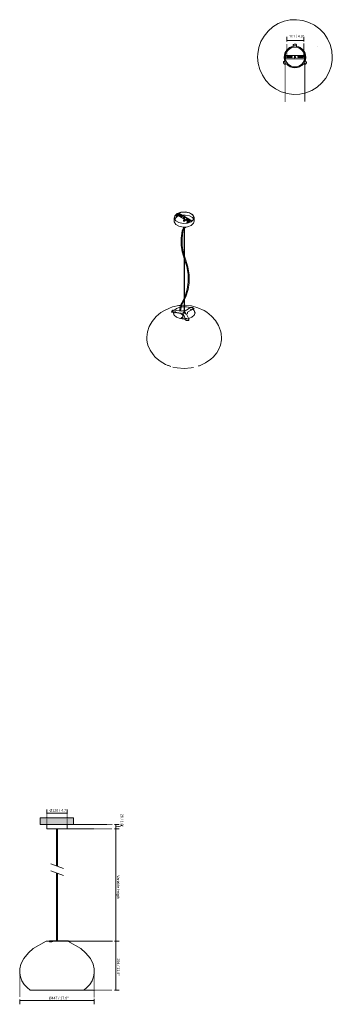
# Model space of a CAD drawing. Header units: millimetres. Extents: x 6371 to 8245, y 924 to 6819.
import ezdxf

# ---------------------------------------------------------------- set-up
doc = ezdxf.new("R2010")
doc.units = ezdxf.units.MM
doc.linetypes.add('Dash', pattern=[6, 3, -3])
doc.linetypes.add('Punto', pattern=[4.7625, 0, -4.7625])
for name, color, linetype, lineweight in [('Cotas', 7, 'Continuous', 9), ('Cotas-7', 7, 'Continuous', 9), ('Elementos de detalle', 7, 'Continuous', 9), ('Lighthing Fixture Detail Wide Black', 7, 'Continuous', 20), ('Luminarias', 7, 'Continuous', 20), ('Techos', 7, 'Continuous', 9)]:
    doc.layers.add(name, color=color, linetype=linetype, lineweight=lineweight)
doc.layers.add('Lighthing Fixture Dim Grey Dash', color=7, linetype='Dash', lineweight=9, true_color=0xd2d2d2)
doc.layers.add('Ligthing Fixture ADD', color=7, linetype='Punto', lineweight=9, true_color=0xffffff)
doc.styles.add('Arial Narrow', font='ARIALN.TTF', dxfattribs={"height": 15.4})
doc.dimstyles.new('FARO_-_2_2mm_Arial_Narrow_mm_Inch_Left', dxfattribs={"dimscale": 304.8, "dimtxt": 15.760837, "dimasz": 0, "dimexe": 0.068898, "dimexo": 0.0625, "dimgap": 0.011483, "dimtad": 1, "dimdec": 0, "dimzin": 0, "dimdsep": 46, "dimtxsty": 'Arial Narrow', "dimblk1": 'NONE', "dimblk2": 'NONE', "dimsah": 1, "dimcen": 0.09, "dimadec": 0, "dimazin": 0, "dimtfac": 1, "dimtdec": 4, "dimtix": 1, "dimtmove": 0, "dimatfit": 3, "dimfxl": 0.022966, "dimfxlon": 1, "dimtvp": 1, "dimtolj": 1, "dimtzin": 0, "dimarcsym": 2})
doc.dimstyles.new('FARO_-_2_2mm_Arial_Narrow_mm_Inch_Left_1', dxfattribs={"dimscale": 304.8, "dimtxt": 15.760837, "dimasz": 0, "dimexe": 0.068898, "dimexo": 0.0625, "dimgap": 0.011483, "dimtad": 1, "dimdec": 0, "dimzin": 0, "dimdsep": 46, "dimtxsty": 'Arial Narrow', "dimblk1": 'NONE', "dimblk2": 'NONE', "dimsah": 1, "dimcen": 0.09, "dimadec": 0, "dimazin": 0, "dimtfac": 1, "dimtdec": 4, "dimtix": 1, "dimtmove": 2, "dimatfit": 3, "dimfxl": 0.022966, "dimfxlon": 1, "dimtvp": 1, "dimtolj": 1, "dimtzin": 0, "dimarcsym": 2})
doc.dimstyles.new('FARO_-_2_2mm_Arial_Narrow_mm_Inch_Right', dxfattribs={"dimscale": 304.8, "dimtxt": 15.760837, "dimasz": 0, "dimexe": 0.068898, "dimexo": 0.0625, "dimgap": 0.011483, "dimtad": 1, "dimdec": 0, "dimzin": 0, "dimdsep": 46, "dimtxsty": 'Arial Narrow', "dimblk1": 'NONE', "dimblk2": 'NONE', "dimsah": 1, "dimcen": 0.09, "dimadec": 0, "dimazin": 0, "dimtfac": 1, "dimtdec": 4, "dimtix": 1, "dimtmove": 0, "dimatfit": 3, "dimfxl": 0.022966, "dimfxlon": 1, "dimtvp": 1, "dimtolj": 1, "dimtzin": 0, "dimarcsym": 2})
doc.dimstyles.new('FARO_-_2_2mm_Arial_Narrow_mm_Inch_Right_1', dxfattribs={"dimscale": 304.8, "dimtxt": 15.760837, "dimasz": 0, "dimexe": 0.068898, "dimexo": 0.0625, "dimgap": 0.011483, "dimtad": 1, "dimdec": 0, "dimzin": 0, "dimdsep": 46, "dimtxsty": 'Arial Narrow', "dimblk1": 'NONE', "dimblk2": 'NONE', "dimsah": 1, "dimcen": 0.09, "dimadec": 0, "dimazin": 0, "dimtfac": 1, "dimtdec": 4, "dimtix": 1, "dimtmove": 1, "dimatfit": 3, "dimfxl": 0.022966, "dimfxlon": 1, "dimtvp": 1, "dimtolj": 1, "dimtzin": 0, "dimarcsym": 2})

# ---------------------------------------------------------------- blocks, each defined once
blk = doc.blocks.new('20404 - MAR H290 pendant lamp-553694-Alzado_PDF')
at = {"layer": 'Luminarias'}
for p, q in [((6535.1, 2000), (6535.1, 1974)), ((6595.1, 1974), (6535.1, 1974)), ((6655.1, 1974), (6595.1, 1974)), ((6655.1, 1974), (6655.1, 2000)), ((6594.1, 1924.8), (6594.1, 1752.4)), ((6596.1, 1751.6), (6596.1, 1924.8)), ((6594.1, 1401), (6594.1, 1304)), ((6596.1, 1304), (6596.1, 1401)), ((6530.4, 1302.5), (6551, 1302.5)), ((6550, 1300.6), (6550.4, 1299.3)), ((6550.2, 1301.6), (6552.4, 1304)), ((6552.4, 1304), (6569.7, 1304)), ((6552.7, 1299.4), (6553.1, 1298)), ((6553.6, 1299.4), (6552.7, 1299.4)), ((6554, 1298), (6553.1, 1298)), ((6559.8, 1299.4), (6553.6, 1299.4)), ((6560.2, 1298), (6554, 1298)), ((6560.7, 1299.4), (6559.8, 1299.4)), ((6561.1, 1298), (6560.2, 1298)), ((6561.1, 1298), (6560.7, 1299.4)), ((6569.7, 1304), (6567.5, 1301.6)), ((6567.5, 1301.6), (6567.9, 1300.3)), ((6567.9, 1300.3), (6569.9, 1302.5)), ((6569.7, 1304), (6595.1, 1304)), ((6571.8, 1302.5), (6569.9, 1302.5)), ((6571.8, 1302.5), (6595.1, 1302.5)), ((6595.1, 1304), (6595.1, 1302.5)), ((6595.1, 1304), (6612.5, 1304)), ((6595.1, 1302.5), (6659.2, 1302.5)), ((6663.3, 1304), (6612.5, 1304)), ((6612.5, 1302.5), (6612.5, 1304)), ((6659.1, 1302.5), (6662.9, 1302.5)), ((6662.9, 1302.5), (6667, 1300.3)), ((6667.7, 1301.6), (6663.3, 1304)), ((6667, 1300.3), (6667.7, 1301.6)), ((6667, 1300.3), (6671.3, 1298)), ((6672, 1299.4), (6667.7, 1301.6)), ((6672, 1299.4), (6671.3, 1298)), ((6595.1, 1008.3), (6433.8, 1008.3)), ((6756.5, 1008.3), (6595.1, 1008.3))]:
    blk.add_line(p, q, dxfattribs=at)
at = {"layer": 'Luminarias', "flags": 128}
for points in [[(6592.1, 1753.1), (6592.1, 1773), (6592.1, 1802.3), (6592.1, 1825.9), (6592.1, 1842.5), (6592.1, 1854.9), (6592.1, 1864.8), (6592.1, 1873), (6592.1, 1880), (6592.1, 1886.1), (6592.1, 1891.6), (6592.1, 1896.6), (6592.1, 1901.2), (6592.1, 1905.4), (6592.1, 1909.4), (6592.1, 1913.2), (6592.1, 1916.7), (6592.1, 1920.1), (6592.1, 1923.3), (6592.1, 1926.3), (6592.1, 1929.3), (6592.1, 1932.1), (6592.1, 1934.8), (6592.1, 1937.4), (6592.1, 1940), (6592.1, 1942.5), (6592.1, 1944.9), (6592.1, 1947.3), (6592.1, 1949.6), (6592.1, 1951.9), (6592.1, 1954.1), (6592.1, 1956.4), (6592.1, 1958.6), (6592.1, 1960.8), (6592.1, 1963), (6592.1, 1965.2), (6592.1, 1967.5), (6592.1, 1969.9), (6592.1, 1972.7), (6592.1, 1974)], [(6598.1, 1750.9), (6598.1, 1770.9), (6598.1, 1800.1), (6598.1, 1824.5), (6598.1, 1841.4), (6598.1, 1854.1), (6598.1, 1864.2), (6598.1, 1872.4), (6598.1, 1879.5), (6598.1, 1885.6), (6598.1, 1891.2), (6598.1, 1896.2), (6598.1, 1900.8), (6598.1, 1905.1), (6598.1, 1909.1), (6598.1, 1912.9), (6598.1, 1916.5), (6598.1, 1919.8), (6598.1, 1923), (6598.1, 1926.1), (6598.1, 1929), (6598.1, 1931.9), (6598.1, 1934.6), (6598.1, 1937.2), (6598.1, 1939.8), (6598.1, 1942.3), (6598.1, 1944.7), (6598.1, 1947.1), (6598.1, 1949.4), (6598.1, 1951.7), (6598.1, 1954), (6598.1, 1956.2), (6598.1, 1958.4), (6598.1, 1960.6), (6598.1, 1962.8), (6598.1, 1965), (6598.1, 1967.3), (6598.1, 1969.8), (6598.1, 1972.5), (6598.1, 1974)], [(6592.1, 1304), (6592.1, 1319.9), (6592.1, 1346.9), (6592.1, 1370.1), (6592.1, 1422.1), (6592.1, 1467.3), (6592.1, 1508.4), (6592.1, 1550.2), (6592.1, 1594.3), (6592.1, 1645.6), (6592.1, 1698.5), (6592.1, 1710)], [(6598.1, 1304), (6598.1, 1317.4), (6598.1, 1334.1), (6598.1, 1348.4), (6598.1, 1371.9), (6598.1, 1429.6), (6598.1, 1473.2), (6598.1, 1514.3), (6598.1, 1556.3), (6598.1, 1601.1), (6598.1, 1654.1), (6598.1, 1707.8)], [(6530.4, 1302.5), (6453.2, 1258.4), (6423.9, 1232.4), (6395.4, 1197.3), (6379.2, 1164.6), (6372.1, 1135.5), (6371.8, 1109.7), (6376, 1087.8), (6385.1, 1064.8), (6398.9, 1042.8), (6416, 1023.9), (6433.8, 1008.3)], [(6659.9, 1302.5), (6737, 1258.4), (6766.4, 1232.4), (6794.9, 1197.3), (6811.1, 1164.6), (6818.2, 1135.5), (6818.5, 1109.7), (6814.3, 1087.8), (6805.2, 1064.8), (6791.4, 1042.8), (6774.3, 1023.9), (6756.5, 1008.3)]]:
    blk.add_lwpolyline(points, dxfattribs=at)
at = {"layer": 'Luminarias'}
for centre, start_param, end_param in [((6555.8, 1302.2), 2.756314, 4.045602), ((6556.2, 1300.9), 3.014172, 4.045602), ((6562.9, 1302.2), 4.220966, 5.510254), ((6563.3, 1300.9), 4.220966, 5.510254)]:
    blk.add_ellipse(centre, major_axis=(5.8, 1.54), ratio=0.406574, start_param=start_param, end_param=end_param, dxfattribs=at)
blk = doc.blocks.new('20404 - MAR H290 pendant lamp-553694-00 Isometrico PDF')
at = {"layer": 'Luminarias', "color": 254, "lineweight": 9, "true_color": 0xd4d4d4}
for p, q in [((2365.7, 5660.1), (2351.4, 5651.9)), ((2366.6, 5660), (2444.5, 5615.1)), ((2338.5, 5633.2), (2338.5, 5611.9)), ((2351, 5651), (2351, 5643.6)), ((2351, 5643.6), (2352.1, 5643)), ((2352.1, 5643), (2352.1, 5649.5)), ((2352.1, 5643), (2358.8, 5646.9)), ((2430.3, 5606.8), (2352.4, 5651.8)), ((2353.2, 5650.1), (2429.5, 5606.1)), ((2356.7, 5639.5), (2365.2, 5643.5)), ((2382.5, 5640.2), (2362.7, 5651.6)), ((2364.9, 5650.4), (2366.3, 5651.2)), ((2366.3, 5653.1), (2366.3, 5651.2)), ((2366.9, 5654.1), (2386.7, 5642.7)), ((2386.7, 5641.4), (2366.9, 5652.9)), ((2372.7, 5646), (2377, 5647.1)), ((2394.8, 5614), (2394.3, 5613.7)), ((2397.5, 5633.2), (2397.5, 5630.5)), ((2397.5, 5624.6), (2397.5, 5612.5)), ((2399.5, 5630.5), (2399.5, 5633.2)), ((2399.5, 5612.5), (2399.5, 5623.4)), ((2430, 5612.8), (2410.2, 5624.2)), ((2414.4, 5626.7), (2434.2, 5615.2)), ((2434.2, 5614), (2414.4, 5625.4)), ((2416, 5601.8), (2415.5, 5601.4)), ((2416, 5605.2), (2416.7, 5605.6)), ((2416.7, 5602.1), (2416, 5601.8)), ((2416.6, 5600.8), (2416, 5601)), ((2416.7, 5616.1), (2416.7, 5620)), ((2420.5, 5618.3), (2421.2, 5618.5)), ((2421.2, 5618.5), (2421.8, 5618.7)), ((2421.8, 5618.7), (2422.3, 5619.1)), ((2422.3, 5619.1), (2422.6, 5619.5)), ((2422.7, 5616.1), (2422.7, 5620)), ((2422.7, 5605.5), (2423.3, 5605.2)), ((2458.5, 5611.9), (2458.5, 5633.2)), ((2397.5, 5577.3), (2397.5, 5064.9)), ((2399.5, 5576.2), (2399.5, 5577.3)), ((2399.5, 5389.9), (2399.5, 5573.9)), ((2399.5, 5153.2), (2399.5, 5386.6)), ((2399.5, 5064.9), (2399.5, 5149.4)), ((2323, 5070), (2323.3, 5070.6)), ((2323.3, 5070.6), (2325.2, 5074.6)), ((2325.2, 5074.6), (2325.4, 5075.2)), ((2335.2, 5080.6), (2330.1, 5069.5)), ((2330.9, 5079.4), (2335.2, 5080.6)), ((2384.3, 5073), (2335.2, 5080.6)), ((2340.1, 5079.9), (2352.6, 5090.1)), ((2352.9, 5089.2), (2341.1, 5079.7)), ((2342.5, 5072), (2342.5, 5070.1)), ((2346.5, 5070.1), (2346.5, 5072)), ((2352.6, 5090.1), (2373.3, 5098.1)), ((2373.2, 5097.1), (2352.9, 5089.2)), ((2397.5, 5100.1), (2379.4, 5098.4)), ((2379.7, 5099.4), (2397.5, 5101)), ((2397.5, 5109.3), (2382, 5108.4)), ((2399.5, 5076.4), (2403.6, 5076)), ((2403.6, 5076), (2439.6, 5096.8)), ((2453.7, 5088.6), (2417.8, 5067.9)), ((2418.1, 5066.8), (2450.7, 5085.7)), ((2435.9, 5086.4), (2435.9, 5084.4)), ((2439.6, 5096.8), (2442.7, 5096.6)), ((2453.7, 5088.6), (2439.6, 5096.8)), ((2439.9, 5084.4), (2439.9, 5086.4)), ((2449.5, 5094.4), (2450.3, 5093.9)), ((2450.3, 5093.9), (2455.3, 5091)), ((2450.7, 5085.7), (2453.4, 5087.2)), ((2453.4, 5087.2), (2456.4, 5087.1)), ((2456.8, 5088.5), (2453.7, 5088.6)), ((2455.3, 5091), (2456.1, 5090.6)), ((2456.4, 5087.1), (2456.8, 5088.5)), ((2457.1, 5087.5), (2457.6, 5088.9)), ((2323.1, 5068.8), (2323.8, 5067.6)), ((2330.1, 5069.5), (2325.8, 5068.2)), ((2325.8, 5068.2), (2326.5, 5067)), ((2326.5, 5067), (2330.4, 5068.2)), ((2330.1, 5069.5), (2379.1, 5061.9)), ((2379.1, 5060.7), (2330.4, 5068.2)), ((2342.5, 5066.3), (2342.5, 5065.4)), ((2346.5, 5065.4), (2346.5, 5065.7)), ((2346.5, 5065.7), (2346.5, 5065.1)), ((2379.1, 5061.9), (2379.1, 5060.7)), ((2390.5, 5063.6), (2390.5, 5056.6)), ((2390.5, 5053.1), (2390.5, 5031.8)), ((2390.5, 5032), (2392.8, 5028.5)), ((2393.3, 5052.5), (2393.3, 5053.7)), ((2393.3, 5053.7), (2406.4, 5025.4)), ((2405.4, 5026.5), (2393.3, 5052.5)), ((2406.3, 5024.4), (2405.4, 5026.4)), ((2406.3, 5024.4), (2407.4, 5020.3)), ((2406.4, 5025.4), (2425.8, 5028.4)), ((2407.6, 5021), (2406.4, 5025.4)), ((2406.5, 5056.6), (2406.5, 5063.6)), ((2407.4, 5020.3), (2407.6, 5021)), ((2410.9, 5032.5), (2410.9, 5030.1)), ((2425.8, 5028.4), (2412.6, 5056.7)), ((2413.9, 5017.6), (2413.7, 5016.9)), ((2414.7, 5017), (2413.7, 5016.9)), ((2414.9, 5017.7), (2413.9, 5017.6)), ((2421.6, 5018.1), (2414.7, 5017)), ((2414.9, 5030.1), (2414.9, 5032.5)), ((2421.8, 5018.8), (2414.9, 5017.7)), ((2418.5, 5063.6), (2418.5, 5064.9)), ((2422.6, 5018.2), (2421.6, 5018.1)), ((2422.8, 5018.9), (2421.8, 5018.8)), ((2422.6, 5018.2), (2422.8, 5018.9)), ((2444.3, 5037.2), (2425.2, 5029.6)), ((2425.8, 5028.4), (2426.9, 5024)), ((2426.6, 5021.9), (2426.8, 5022.6)), ((2312.3, 4744.7), (2317.8, 4742.8)), ((2483.3, 4744.2), (2483.3, 4744.2))]:
    blk.add_line(p, q, dxfattribs=at)
for points in [[(2356, 5657.6, 0), (2378.6, 5665.9, 0), (2405.2, 5667.6, 0), (2430.4, 5662.5, 0), (2449.3, 5651.6, 0), (2458.1, 5637, 0), (2455.1, 5621.7, 0), (2440.9, 5608.7, 0)], [(2356.7, 5657.2, 0), (2379, 5665.3, 0), (2405.1, 5667, 0), (2429.9, 5662, 0), (2448.4, 5651.3, 0), (2457.1, 5637, 0), (2454.1, 5621.9, 0), (2440.2, 5609.1, 0)], [(2365.7, 5660.1, 0), (2366, 5660.2, 0), (2366.3, 5660.2, 0), (2366.6, 5660, 0)], [(2338.5, 5611.9, 0), (2338.8, 5608, 0), (2347.7, 5593.5, 0), (2366.5, 5582.6, 0), (2391.7, 5577.5, 0), (2418.3, 5579.2, 0), (2440.9, 5587.4, 0)], [(2440.9, 5608.7, 0), (2418.3, 5600.5, 0), (2391.7, 5598.7, 0), (2366.5, 5603.8, 0), (2347.7, 5614.7, 0), (2338.8, 5629.3, 0), (2341.8, 5644.6, 0), (2356, 5657.6, 0)], [(2440.2, 5609.1, 0), (2417.9, 5601, 0), (2391.9, 5599.3, 0), (2367.1, 5604.3, 0), (2348.5, 5615, 0), (2339.8, 5629.3, 0), (2342.8, 5644.4, 0), (2356.7, 5657.2, 0)], [(2341.5, 5624.3, 0), (2342.8, 5626.6, 0), (2356.7, 5639.5, 0)], [(2352.4, 5651.8, 0), (2352, 5652, 0), (2351.7, 5652, 0), (2351.4, 5651.9, 0), (2351.2, 5651.7, 0), (2351.1, 5651.4, 0), (2351, 5651, 0)], [(2352.1, 5649.5, 0), (2352.1, 5649.8, 0), (2352.2, 5650.1, 0), (2352.4, 5650.2, 0), (2352.6, 5650.3, 0), (2352.9, 5650.3, 0), (2353.2, 5650.1, 0)], [(2362.7, 5651.6, 0), (2362.2, 5652, 0), (2361.9, 5652.4, 0), (2361.8, 5652.9, 0), (2361.9, 5653.3, 0), (2362.2, 5653.7, 0), (2362.7, 5654.1, 0), (2363.3, 5654.4, 0), (2364, 5654.5, 0), (2364.8, 5654.6, 0), (2365.6, 5654.5, 0), (2366.3, 5654.4, 0), (2366.9, 5654.1, 0)], [(2366.9, 5652.9, 0), (2366.3, 5653.1, 0), (2365.6, 5653.3, 0), (2364.8, 5653.4, 0), (2364, 5653.3, 0), (2363.3, 5653.1, 0), (2362.7, 5652.9, 0), (2362.2, 5652.5, 0), (2362, 5652.3, 0)], [(2386.7, 5642.7, 0), (2387.2, 5642.3, 0), (2387.5, 5641.9, 0), (2387.6, 5641.4, 0), (2387.5, 5641, 0), (2387.2, 5640.6, 0), (2386.7, 5640.2, 0), (2386.1, 5639.9, 0), (2385.4, 5639.8, 0), (2384.6, 5639.7, 0), (2383.8, 5639.8, 0), (2383.1, 5639.9, 0), (2382.5, 5640.2, 0)], [(2386.2, 5648.7, 0), (2405.1, 5649.2, 0), (2429.9, 5644.2, 0), (2448.4, 5633.5, 0), (2455.4, 5624.2, 0)], [(2387.4, 5640.8, 0), (2387.2, 5641.1, 0), (2386.7, 5641.4, 0)], [(2402.1, 5613.3, 0), (2401, 5612.8, 0), (2399.8, 5612.5, 0), (2398.5, 5612.4, 0), (2397.1, 5612.5, 0), (2395.9, 5612.8, 0), (2394.8, 5613.3, 0), (2394, 5613.9, 0), (2393.5, 5614.6, 0), (2393.3, 5615.4, 0), (2393.5, 5616.2, 0), (2394, 5616.9, 0), (2394.8, 5617.5, 0)], [(2394.9, 5631.4, 0), (2394.1, 5632, 0), (2393.6, 5632.7, 0), (2393.5, 5633.4, 0), (2393.6, 5634.2, 0), (2394.1, 5634.9, 0), (2394.9, 5635.5, 0), (2396, 5635.9, 0), (2397.2, 5636.2, 0), (2398.5, 5636.3, 0), (2399.8, 5636.2, 0), (2401, 5635.9, 0), (2402, 5635.5, 0)], [(2402, 5634.2, 0), (2401, 5634.7, 0), (2399.8, 5635, 0), (2398.5, 5635.1, 0), (2397.2, 5635, 0), (2396, 5634.7, 0), (2394.9, 5634.2, 0), (2394.1, 5633.7, 0), (2393.6, 5633, 0), (2393.6, 5632.8, 0)], [(2394.8, 5617.5, 0), (2395.9, 5617.9, 0), (2397.1, 5618.2, 0), (2397.5, 5618.3, 0)], [(2397.5, 5614.8, 0), (2397.1, 5614.8, 0), (2395.9, 5614.5, 0), (2394.8, 5614, 0)], [(2402, 5635.5, 0), (2402.8, 5634.9, 0), (2403.3, 5634.2, 0), (2403.5, 5633.4, 0), (2403.3, 5632.7, 0), (2402.8, 5632, 0), (2402, 5631.4, 0), (2401, 5630.9, 0), (2399.8, 5630.6, 0), (2398.5, 5630.5, 0), (2397.2, 5630.6, 0), (2396, 5630.9, 0), (2394.9, 5631.4, 0)], [(2397.8, 5633.6, 0), (2397.6, 5633.4, 0), (2397.5, 5633.3, 0), (2397.5, 5633.2, 0), (2397.5, 5633, 0), (2397.6, 5632.9, 0), (2397.8, 5632.7, 0), (2398, 5632.7, 0), (2398.2, 5632.6, 0), (2398.5, 5632.6, 0), (2398.7, 5632.6, 0), (2399, 5632.7, 0), (2399.2, 5632.7, 0)], [(2399.2, 5632.7, 0), (2399.3, 5632.9, 0), (2399.4, 5633, 0), (2399.5, 5633.2, 0), (2399.4, 5633.3, 0), (2399.3, 5633.4, 0), (2399.2, 5633.6, 0), (2399, 5633.7, 0), (2398.7, 5633.7, 0), (2398.5, 5633.7, 0), (2398.2, 5633.7, 0), (2398, 5633.7, 0), (2397.8, 5633.6, 0)], [(2399.5, 5618.3, 0), (2399.8, 5618.2, 0), (2401, 5617.9, 0), (2402.1, 5617.5, 0), (2402.9, 5616.9, 0), (2403.4, 5616.2, 0), (2403.6, 5615.4, 0), (2403.4, 5614.6, 0), (2402.9, 5613.9, 0), (2402.1, 5613.3, 0)], [(2402.6, 5613.7, 0), (2402.1, 5614, 0), (2401, 5614.5, 0), (2399.8, 5614.8, 0), (2399.5, 5614.8, 0)], [(2403.3, 5632.8, 0), (2403.3, 5633, 0), (2402.8, 5633.7, 0), (2402, 5634.2, 0)], [(2410.2, 5624.2, 0), (2409.7, 5624.6, 0), (2409.4, 5625, 0), (2409.3, 5625.4, 0), (2409.4, 5625.9, 0), (2409.7, 5626.3, 0), (2410.2, 5626.7, 0), (2410.8, 5626.9, 0), (2411.5, 5627.1, 0), (2412.3, 5627.2, 0), (2413.1, 5627.1, 0), (2413.8, 5626.9, 0), (2414.4, 5626.7, 0)], [(2414.4, 5625.4, 0), (2413.8, 5625.7, 0), (2413.1, 5625.9, 0), (2412.3, 5625.9, 0), (2411.5, 5625.9, 0), (2410.8, 5625.7, 0), (2410.2, 5625.4, 0), (2409.7, 5625.1, 0), (2409.5, 5624.8, 0)], [(2416, 5601, 0), (2415.2, 5601.7, 0), (2414.7, 5602.4, 0), (2414.5, 5603.1, 0), (2414.7, 5603.9, 0), (2415.2, 5604.6, 0), (2416, 5605.2, 0)], [(2416.5, 5600.8, 0), (2416.7, 5611.3, 0), (2416.7, 5613.5, 0)], [(2417.6, 5621.2, 0), (2417.1, 5620.8, 0), (2416.8, 5620.4, 0)], [(2422.6, 5619.5, 0), (2422.7, 5620, 0), (2422.6, 5620.4, 0), (2422.3, 5620.8, 0), (2421.8, 5621.2, 0), (2421.2, 5621.5, 0), (2420.5, 5621.6, 0), (2419.7, 5621.7, 0), (2418.9, 5621.6, 0), (2418.2, 5621.5, 0), (2417.6, 5621.2, 0)], [(2422.5, 5602.1, 0), (2422.7, 5608.4, 0), (2422.7, 5610, 0)], [(2423.3, 5605.2, 0), (2424.1, 5604.6, 0), (2424.6, 5603.9, 0), (2424.8, 5603.1, 0), (2424.7, 5602.7, 0)], [(2429.5, 5606.1, 0), (2429.8, 5605.9, 0), (2430.1, 5605.6, 0), (2430.3, 5605.3, 0), (2430.4, 5604.9, 0), (2430.5, 5604.6, 0)], [(2434.2, 5615.2, 0), (2434.7, 5614.9, 0), (2435, 5614.5, 0), (2435.1, 5614, 0), (2435, 5613.6, 0), (2434.7, 5613.1, 0), (2434.2, 5612.8, 0), (2433.6, 5612.5, 0), (2432.9, 5612.3, 0), (2432.1, 5612.3, 0), (2431.3, 5612.3, 0), (2430.6, 5612.5, 0), (2430, 5612.8, 0)], [(2431.6, 5605, 0), (2431.5, 5605.4, 0), (2431.3, 5605.8, 0), (2431, 5606.2, 0), (2430.6, 5606.6, 0), (2430.3, 5606.8, 0)], [(2434.9, 5613.4, 0), (2434.7, 5613.6, 0), (2434.2, 5614, 0)], [(2440.9, 5587.4, 0), (2455.1, 5600.5, 0), (2458.5, 5611.9, 0)], [(2444.5, 5615.1, 0), (2444.9, 5614.8, 0), (2445.2, 5614.5, 0), (2445.5, 5614, 0), (2445.7, 5613.6, 0), (2445.8, 5613.1, 0), (2445.9, 5612.9, 0)], [(2372.8, 5073.3, 0), (2372.6, 5074.2, 0), (2372.1, 5081.3, 0), (2373.7, 5100.6, 0), (2376.3, 5110.4, 0), (2383.6, 5124.5, 0), (2403.3, 5164.1, 0), (2416.6, 5206.3, 0), (2422, 5246.6, 0), (2421.5, 5293.6, 0), (2413.9, 5340.7, 0), (2400.8, 5382.3, 0), (2386, 5429.9, 0), (2380.1, 5467.9, 0), (2379.5, 5510.4, 0), (2385.5, 5554.7, 0), (2389.5, 5565.4, 0), (2394.1, 5573, 0), (2399.2, 5577.3, 0)], [(2378.8, 5073.6, 0), (2378.6, 5074.6, 0), (2378.1, 5080.8, 0), (2379.4, 5098.4, 0), (2381.9, 5108.1, 0), (2389, 5121.7, 0), (2408.2, 5160.2, 0), (2422, 5203, 0), (2427.8, 5243.7, 0), (2427.8, 5290.8, 0), (2420.6, 5338.5, 0), (2408.1, 5379.6, 0), (2392.7, 5427.6, 0), (2386.3, 5466.4, 0), (2385.4, 5507.9, 0), (2390.9, 5551.9, 0), (2394.7, 5562.4, 0), (2399, 5569.4, 0), (2408.5, 5577.6, 0), (2408.9, 5577.9, 0)], [(2276, 5075.6, 0), (2259.1, 5064.8, 0), (2230.4, 5040.8, 0), (2206.6, 5012.4, 0), (2189.2, 4981.7, 0), (2178.5, 4950, 0), (2174.7, 4918.7, 0), (2175.1, 4902.1, 0), (2177.2, 4887.5, 0), (2181.3, 4870.6, 0), (2193.6, 4841, 0), (2197.9, 4833.3, 0), (2217.6, 4806.4, 0), (2220.8, 4802.8, 0), (2226.9, 4796.5, 0), (2253.6, 4774.5, 0), (2287.2, 4755, 0), (2295.4, 4751.3, 0), (2301, 4749, 0), (2304.8, 4747.5, 0), (2309.7, 4745.6, 0), (2313.7, 4744.2, 0)], [(2375.5, 5108, 0), (2366.1, 5107.5, 0), (2328.5, 5098.9, 0), (2310.3, 5092.3, 0), (2280.7, 5078.2, 0), (2276, 5075.6, 0)], [(2323, 5070, 0), (2322.9, 5069.2, 0), (2323.2, 5068.6, 0), (2323.8, 5068.3, 0), (2324.7, 5068.1, 0), (2325.8, 5068.2, 0)], [(2330.9, 5079.4, 0), (2329.6, 5078.7, 0), (2328.3, 5077.9, 0), (2327.1, 5077, 0), (2326.1, 5076.1, 0), (2325.4, 5075.2, 0)], [(2384.3, 5073, 0), (2388.5, 5074.9, 0), (2393.3, 5076, 0), (2397.5, 5076.4, 0)], [(2526.7, 4763.9, 0), (2558.7, 4786.1, 0), (2571.3, 4797.7, 0), (2593.8, 4825, 0), (2602.3, 4839, 0), (2615.6, 4870.4, 0), (2621.7, 4901.4, 0), (2622.2, 4909.1, 0), (2620.1, 4941.5, 0), (2616.7, 4956.8, 0), (2604.8, 4987.9, 0), (2586.8, 5017.4, 0), (2562.6, 5044.6, 0), (2534.1, 5067.4, 0), (2517.8, 5077.3, 0), (2481, 5094.6, 0), (2442.9, 5105.5, 0), (2404.6, 5109.7, 0), (2399.5, 5109.4, 0)], [(2399.5, 5101, 0), (2423.3, 5098.2, 0), (2435.4, 5094.4, 0)], [(2434.3, 5093.8, 0), (2423.1, 5097.2, 0), (2399.5, 5100.1, 0)], [(2439.6, 5079.2, 0), (2439.3, 5079, 0), (2439.1, 5078.9, 0)], [(2442.7, 5096.6, 0), (2444, 5096.4, 0), (2445.4, 5096, 0), (2446.8, 5095.5, 0), (2448.2, 5095, 0), (2449.5, 5094.4, 0)], [(2450.8, 5085.7, 0), (2458.3, 5078, 0), (2463.3, 5063.6, 0), (2458.3, 5049.3, 0), (2444.3, 5037.2, 0)], [(2460.1, 5052.2, 0), (2462.8, 5062.9, 0), (2457.9, 5077.1, 0), (2450, 5085.2, 0)], [(2456.8, 5088.5, 0), (2457.4, 5088.7, 0), (2457.6, 5089, 0), (2457.5, 5089.4, 0), (2456.9, 5090, 0), (2456.1, 5090.6, 0)], [(2457.1, 5087.6, 0), (2456.9, 5087.3, 0), (2456.4, 5087.1, 0)], [(2326.5, 5067, 0), (2325.3, 5066.9, 0), (2324.4, 5067.1, 0), (2323.9, 5067.5, 0), (2323.8, 5067.6, 0)], [(2405.4, 5026.5, 0), (2398.5, 5026.2, 0), (2373.7, 5029.1, 0), (2352.6, 5037.2, 0), (2338.6, 5049.3, 0), (2333.7, 5063.6, 0), (2334, 5067.6, 0)], [(2334.6, 5067.5, 0), (2334.1, 5062.9, 0), (2336.8, 5052.2, 0)], [(2346.5, 5065.1, 0), (2344, 5064.3, 0), (2342.6, 5065.7, 0)], [(2392.1, 5049.2, 0), (2383, 5055.6, 0), (2380.1, 5058.6, 0), (2378.3, 5060.8, 0)], [(2378.3, 5028.1, 0), (2378.6, 5028.9, 0), (2379, 5029.7, 0), (2379.5, 5030.5, 0), (2380, 5031.2, 0), (2380.6, 5031.9, 0), (2381.1, 5032.6, 0), (2381.7, 5033.2, 0), (2382.3, 5033.7, 0), (2382.9, 5034.3, 0), (2383.5, 5034.8, 0), (2384.1, 5035.2, 0), (2384.7, 5035.6, 0), (2385.3, 5036, 0), (2386, 5036.4, 0), (2386.6, 5036.7, 0), (2387.2, 5037.1, 0), (2387.9, 5037.4, 0), (2388.5, 5037.6, 0), (2389.2, 5037.9, 0), (2389.8, 5038.1, 0), (2390.4, 5038.3, 0)], [(2393.3, 5053.7, 0), (2389.4, 5054.6, 0), (2385.9, 5055.9, 0), (2382.9, 5057.6, 0), (2380.6, 5059.6, 0), (2379.1, 5061.9, 0)], [(2379.1, 5060.7, 0), (2380.6, 5058.4, 0), (2382.9, 5056.4, 0), (2385.9, 5054.7, 0), (2389.4, 5053.4, 0), (2393.3, 5052.5, 0)], [(2379.3, 5027.9, 0), (2379.5, 5028.4, 0), (2379.9, 5029.2, 0), (2380.4, 5029.9, 0), (2380.8, 5030.6, 0), (2381.3, 5031.3, 0), (2381.9, 5031.9, 0), (2382.4, 5032.5, 0), (2383, 5033, 0), (2383.5, 5033.5, 0), (2384.1, 5034, 0), (2384.7, 5034.4, 0), (2385.3, 5034.8, 0), (2385.9, 5035.2, 0), (2386.5, 5035.5, 0), (2387.1, 5035.9, 0), (2387.7, 5036.2, 0), (2388.3, 5036.4, 0), (2388.9, 5036.7, 0), (2389.5, 5036.9, 0), (2390.1, 5037.2, 0), (2390.5, 5037.3, 0)], [(2394.2, 5067.3, 0), (2393.3, 5066.6, 0), (2392.7, 5065.8, 0), (2392.5, 5064.9, 0), (2392.7, 5064, 0), (2393.3, 5063.1, 0), (2394.2, 5062.4, 0), (2395.5, 5061.9, 0), (2396.9, 5061.5, 0), (2398.5, 5061.4, 0), (2400, 5061.5, 0), (2401.5, 5061.9, 0), (2402.7, 5062.4, 0)], [(2392.6, 5064.3, 0), (2392.7, 5064.5, 0), (2393.3, 5065.4, 0), (2394.2, 5066.1, 0)], [(2392.8, 5028.5, 0), (2400.5, 5027.3, 0), (2404.2, 5028.8, 0)], [(2397.5, 5068.3, 0), (2396.9, 5068.2, 0), (2395.5, 5067.9, 0), (2394.2, 5067.3, 0)], [(2394.2, 5066.1, 0), (2395.5, 5066.6, 0), (2396.9, 5067, 0), (2397.5, 5067.1, 0)], [(2399.2, 5064.5, 0), (2399, 5064.4, 0), (2398.7, 5064.3, 0), (2398.5, 5064.3, 0), (2398.2, 5064.3, 0), (2398, 5064.4, 0), (2397.8, 5064.5, 0), (2397.6, 5064.6, 0), (2397.5, 5064.7, 0), (2397.5, 5064.9, 0)], [(2399.5, 5064.9, 0), (2399.4, 5064.7, 0), (2399.3, 5064.6, 0), (2399.2, 5064.5, 0)], [(2402.7, 5062.4, 0), (2403.7, 5063.1, 0), (2404.3, 5064, 0), (2404.5, 5064.9, 0), (2404.3, 5065.8, 0), (2403.7, 5066.6, 0), (2402.7, 5067.3, 0), (2401.5, 5067.9, 0), (2400, 5068.2, 0), (2399.5, 5068.3, 0)], [(2399.5, 5067.1, 0), (2400, 5067, 0), (2401.5, 5066.6, 0), (2402.7, 5066.1, 0), (2403.7, 5065.4, 0), (2404.3, 5064.5, 0), (2404.4, 5064.3, 0)], [(2413.7, 5016.9, 0), (2412.2, 5016.9, 0), (2410.7, 5017.3, 0), (2409.3, 5018.1, 0), (2408.2, 5019.1, 0), (2407.4, 5020.3, 0)], [(2407.6, 5021, 0), (2408.4, 5019.8, 0), (2409.5, 5018.8, 0), (2410.8, 5018, 0), (2412.3, 5017.6, 0), (2413.9, 5017.6, 0)], [(2417.8, 5067.9, 0), (2418.4, 5065.5, 0), (2418.2, 5063.1, 0), (2417.1, 5060.7, 0), (2415.2, 5058.6, 0), (2412.6, 5056.7, 0)], [(2413.1, 5055.8, 0), (2415.2, 5057.4, 0), (2417.1, 5059.5, 0), (2418.2, 5061.8, 0), (2418.4, 5064.3, 0)], [(2426.6, 5021.9, 0), (2426.1, 5020.7, 0), (2425.2, 5019.6, 0), (2424, 5018.8, 0), (2422.6, 5018.2, 0)], [(2422.8, 5018.9, 0), (2424.2, 5019.5, 0), (2425.4, 5020.3, 0), (2426.2, 5021.3, 0), (2426.8, 5022.6, 0), (2426.9, 5024, 0)], [(2330.3, 4739, 0), (2356.7, 4733.5, 0), (2398.5, 4730.3, 0), (2440.2, 4733.5, 0), (2453.6, 4735.9, 0)], [(2526.7, 4763.9, 0), (2491, 4747.1, 0), (2486.8, 4745.5, 0), (2483.3, 4744.2, 0)]]:
    blk.add_polyline3d(points, dxfattribs=at)
blk = doc.blocks.new('20404 - MAR H290 pendant lamp-553694-Planta_PDF Fixing Holes')
at = {"layer": 'Luminarias'}
for p, q in [((-44.9, -942.1), (-42.7, -946)), ((-42.7, -946), (-25.4, -936)), ((-41.5, -935.3), (-42.4, -935.8)), ((-35.3, -931.7), (-41.5, -935.3)), ((-34.4, -931.1), (-35.3, -931.7)), ((-25.4, -936), (-27.6, -932.1)), ((-25.4, -936), (-20.9, -943.8)), ((-10.1, -943), (10.1, -943)), ((-10.1, -943), (-10.1, -944.9)), ((10.1, -944.9), (10.1, -943)), ((-38.2, -953.8), (-42.7, -946)), ((-10.1, -944.9), (-10.1, -1055.1)), ((10.1, -1055.1), (10.1, -944.9)), ((68.1, -990), (59.1, -990)), ((72.6, -990), (68.1, -990)), ((68.1, -990), (68.1, -1010)), ((76.8, -996.4), (76.8, -995.4)), ((76.8, -1003.6), (76.8, -996.4)), ((-42.7, -1054), (-44.9, -1057.9)), ((-42.7, -1054), (-38.2, -1046.2)), ((-25.4, -1064), (-42.7, -1054)), ((-20.9, -1056.2), (-25.4, -1064)), ((-10.1, -1055.1), (-10.1, -1057)), ((10.1, -1057), (-10.1, -1057)), ((10.1, -1057), (10.1, -1055.1)), ((59.1, -1010), (68.1, -1010)), ((68.1, -1010), (72.6, -1010)), ((76.8, -1004.6), (76.8, -1003.6)), ((-42.4, -1064.2), (-41.5, -1064.7)), ((-41.5, -1064.7), (-35.3, -1068.3)), ((-35.3, -1068.3), (-34.4, -1068.9)), ((-27.6, -1067.9), (-25.4, -1064))]:
    blk.add_line(p, q, dxfattribs=at)
at = {"layer": 'Luminarias', "flags": 128}
for points in [[(0, -1223.8), (-37.8, -1220.6), (-74.5, -1211.1), (-109.1, -1195.5), (-140.5, -1174.2), (-167.9, -1148), (-190.5, -1117.5), (-207.6, -1083.7), (-218.7, -1047.4), (-223.6, -1009.8), (-222.1, -971.9), (-214.1, -934.8), (-200.1, -899.6), (-180.2, -867.3), (-155.2, -838.7), (-125.8, -814.9), (-92.7, -796.3), (-57, -783.5), (-19.6, -777), (0, -776.2)], [(0, -776.2), (37.8, -779.4), (74.5, -788.9), (109.1, -804.5), (140.5, -825.8), (167.9, -852), (190.5, -882.5), (207.6, -916.3), (218.7, -952.6), (223.6, -990.2), (222.1, -1028.1), (214.1, -1065.2), (200.1, -1100.4), (180.2, -1132.7), (155.2, -1161.3), (125.8, -1185.1), (92.7, -1203.7), (57, -1216.5), (19.6, -1223), (0, -1223.8)]]:
    blk.add_lwpolyline(points, dxfattribs=at)
at = {"layer": 'Luminarias'}
for radius, start, end in [(60, 90, 270), (59, 90, 270), (64.8, 90, 111.11245), (64.4, 90, 111.0531), (64.8, 8.88884, 90), (64.4, 8.94787, 90), (60, 270, 90), (59, 270, 90), (64.8, 128.88153, 231.11847), (64.4, 128.94031, 231.05969), (64.8, 248.88755, 270), (64.4, 248.9469, 270), (5, 254.01442, 255), (64.8, 270, 351.11116), (64.4, 270, 351.05213), (5, 311.23671, 312.05089)]:
    blk.add_arc((0, -1000), radius, start, end, dxfattribs=at)
for centre, major_axis, start_param, end_param in [((-39.3, -940.1), (5.2, 3), 1.658478, 2.947766), ((-32.2, -936), (5.2, 3), 0.193827, 1.483115), ((71.6, -995.9), (0, 6), 4.800071, 6.089359), ((-39.3, -1059.9), (-5.2, 3), 0.193827, 1.483115), ((71.6, -1004.1), (0, 6), 3.335419, 4.624707), ((-32.2, -1064), (-5.2, 3), 1.658478, 2.947766)]:
    blk.add_ellipse(centre, major_axis=major_axis, ratio=0.882948, start_param=start_param, end_param=end_param, dxfattribs=at)
blk = doc.blocks.new('DIMBLOCK1-Alzado_PDF')
at = {"layer": 'Cotas-7', "color": 251, "true_color": 0x5b5b5b}
for p, q in [((6947, 1302.5), (6940, 1302.5)), ((6947, 1008.3), (6947, 1302.5)), ((6947, 1302.5), (6968, 1302.5)), ((6947, 1008.3), (6940, 1008.3)), ((6947, 1008.3), (6968, 1008.3))]:
    blk.add_line(p, q, dxfattribs=at)
at = {"layer": 'Cotas-7', "color": 0, "insert": (6970.4, 1197.8), "char_height": 15.4, "width": 101.77, "attachment_point": 1, "rotation": 270, "line_spacing_factor": 0.974696, "style": 'Arial Narrow'}
blk.add_mtext('294 / 11.6"', dxfattribs=at)
blk = doc.blocks.new('_None')
blk = doc.blocks.new('DIMBLOCK2-Alzado_PDF')
at = {"layer": 'Cotas-7', "color": 251, "true_color": 0x5b5b5b}
for p, q in [((6947, 1974), (6940, 1974)), ((6947, 1302.5), (6947, 1974)), ((6947, 1974), (6968, 1974)), ((6947, 1302.5), (6940, 1302.5)), ((6947, 1302.5), (6968, 1302.5))]:
    blk.add_line(p, q, dxfattribs=at)
at = {"layer": 'Cotas-7', "color": 0, "insert": (6970.4, 1697), "char_height": 15.4, "width": 141.097, "attachment_point": 1, "rotation": 270, "line_spacing_factor": 0.974696, "style": 'Arial Narrow'}
blk.add_mtext('Variable heigth', dxfattribs=at)
blk = doc.blocks.new('DIMBLOCK3-Alzado_PDF')
at = {"layer": 'Cotas-7', "color": 251, "true_color": 0x5b5b5b}
for p, q in [((6947, 2000), (6940, 2000)), ((6947, 1974), (6940, 1974)), ((6947, 1974), (6947, 2000)), ((6947, 2000), (6968, 2000)), ((6947, 1974), (6968, 1974))]:
    blk.add_line(p, q, dxfattribs=at)
blk.add_ellipse((6947, 1999.1), major_axis=(37.7, 0), ratio=0.321231, start_param=4.712389, end_param=6.283185, dxfattribs=at)
at = {"layer": 'Cotas-7', "color": 0, "insert": (6992.1, 2064.4), "char_height": 15.4, "width": 78.354, "attachment_point": 1, "rotation": 270, "line_spacing_factor": 0.974696, "style": 'Arial Narrow'}
blk.add_mtext('26 / 1.0"', dxfattribs=at)
blk = doc.blocks.new('DIMBLOCK4-Alzado_PDF')
at = {"layer": 'Cotas-7', "color": 251, "true_color": 0x5b5b5b}
for p, q in [((6535, 2068.9), (6535, 2089.9)), ((6535, 2068.9), (6655.1, 2068.9)), ((6535, 2068.9), (6535, 2061.9)), ((6655.1, 2068.9), (6655.1, 2089.9)), ((6655.1, 2068.9), (6655.1, 2061.9))]:
    blk.add_line(p, q, dxfattribs=at)
at = {"layer": 'Cotas-7', "color": 0, "insert": (6550.6, 2092.3), "char_height": 15.4, "width": 106.573, "attachment_point": 1, "line_spacing_factor": 0.974696, "style": 'Arial Narrow'}
blk.add_mtext('Ø120 / 4.7"', dxfattribs=at)
blk = doc.blocks.new('DIMBLOCK5-Alzado_PDF')
at = {"layer": 'Cotas-7', "color": 251, "true_color": 0x5b5b5b}
for p, q in [((6371.4, 945.7), (6371.4, 952.7)), ((6371.4, 945.7), (6818.6, 945.7)), ((6371.4, 945.7), (6371.4, 924.7)), ((6818.6, 945.7), (6818.6, 956.2)), ((6818.6, 945.7), (6818.6, 924.7))]:
    blk.add_line(p, q, dxfattribs=at)
at = {"layer": 'Cotas-7', "color": 0, "insert": (6545.7, 969.1), "char_height": 15.4, "width": 118.281, "attachment_point": 1, "line_spacing_factor": 0.974696, "style": 'Arial Narrow'}
blk.add_mtext('Ø447 / 17.6"', dxfattribs=at)
blk = doc.blocks.new('DIMBLOCK6-Planta_PDF Fixing Holes')
at = {"layer": 'Cotas-7', "color": 251, "true_color": 0x5b5b5b}
for p, q in [((7972.6, 6695.1), (7972.6, 6716.1)), ((7972.6, 6695.1), (8073.8, 6695.1)), ((7972.6, 6695.1), (7972.6, 6688.1)), ((8073.8, 6695.1), (8073.8, 6716.1)), ((8073.8, 6695.1), (8073.8, 6688.1))]:
    blk.add_line(p, q, dxfattribs=at)
at = {"layer": 'Cotas-7', "color": 0, "insert": (7985.6, 6727.7), "char_height": 15.4, "width": 90.062, "attachment_point": 1, "line_spacing_factor": 0.974696, "style": 'Arial Narrow'}
blk.add_mtext('101 / 4.0"', dxfattribs=at)

msp = doc.modelspace()

# ---------------------------------------------------------------- hatches: boundary and pattern name
at = {"layer": 'Elementos de detalle', "true_color": 0xc0c0c0}
h = msp.add_hatch(color=9, dxfattribs=at)
h.paths.add_polyline_path([(8021.1, 6590.1), (8022.5, 6590.3), (8023.6, 6590.8), (8024.6, 6591.6), (8025.4, 6592.6), (8025.9, 6593.8), (8026.1, 6595.1), (8025.9, 6596.4), (8025.4, 6597.6), (8024.6, 6598.7), (8023.6, 6599.5), (8022.4, 6600), (8021.1, 6600.1), (8019.8, 6600), (8018.6, 6599.5), (8017.4, 6598.5), (8016.8, 6597.6), (8016.3, 6596.4), (8016.1, 6595.1), (8016.3, 6593.8), (8016.8, 6592.6), (8017.8, 6591.4), (8018.6, 6590.8), (8019.9, 6590.3)])
h.paths.add_polyline_path([(8068.7, 6592.1), (8069.4, 6592.2), (8070.2, 6592.5), (8070.8, 6593), (8071.3, 6593.8), (8071.6, 6594.4), (8071.7, 6595.1), (8071.6, 6595.9), (8071.3, 6596.6), (8070.8, 6597.3), (8070.2, 6597.7), (8069.4, 6598), (8068.7, 6598.1), (8040.4, 6598.1), (8039.9, 6598), (8039.2, 6597.7), (8038.5, 6597.3), (8038.1, 6596.6), (8037.8, 6595.9), (8037.7, 6595.1), (8037.9, 6594.1), (8038.1, 6593.6), (8038.5, 6593), (8039.2, 6592.5), (8039.9, 6592.2), (8040.7, 6592.1), (8063.5, 6592.1)])
h.paths.add_polyline_path([(8001.5, 6592.1), (8002.3, 6592.2), (8003.2, 6592.7), (8003.6, 6593), (8004.2, 6593.8), (8004.4, 6594.4), (8004.5, 6595.3), (8004.3, 6596.1), (8004.1, 6596.6), (8003.6, 6597.3), (8003, 6597.7), (8002.3, 6598), (8001.5, 6598.1), (7973.5, 6598.1), (7972.7, 6598), (7972, 6597.7), (7971.4, 6597.3), (7970.9, 6596.6), (7970.6, 6595.9), (7970.5, 6595.1), (7970.6, 6594.4), (7970.9, 6593.6), (7971.4, 6593), (7972, 6592.5), (7972.7, 6592.2), (7973.5, 6592.1), (8000.6, 6592.1)])
at = {"layer": 'Techos', "true_color": 0xe8e8e8}
msp.add_hatch(color=254, dxfattribs=at).paths.add_polyline_path([(6595.7, 2000), (6694.7, 2000), (6694.7, 2040.5), (6494.7, 2040.5), (6494.7, 2000), (6593.1, 2000)])

# ---------------------------------------------------------------- linework, layer by layer
at = {"layer": 'Lighthing Fixture Detail Wide Black'}
for p, q in [((8001.5, 6598.1), (7973.5, 6598.1)), ((7973.5, 6592.1), (8001.5, 6592.1)), ((8068.7, 6598.1), (8040.7, 6598.1)), ((8040.7, 6592.1), (8068.7, 6592.1)), ((7795.9, 6525), (7796.7, 6525)), ((6599, 1815.6), (6599.8, 1815.6)), ((6633.8, 1737.9), (6558.7, 1765.3)), ((6633.8, 1694.8), (6558.7, 1722.2)), ((6595, 1341.5), (6595.7, 1341.5))]:
    msp.add_line(p, q, dxfattribs=at)
for centre, radius, start, end in [((7973.5, 6595.1), 3, 90, 270), ((8001.5, 6595.1), 3, 270, 90), ((8021.1, 6595.1), 5, 90, 270), ((8021.1, 6595.1), 5, 270, 90), ((8040.7, 6595.1), 3, 90, 270), ((8068.7, 6595.1), 3, 270, 90)]:
    msp.add_arc(centre, radius, start, end, dxfattribs=at)
at = {"layer": 'Lighthing Fixture Dim Grey Dash'}
for p, q in [((7972.6, 6598), (7972.6, 6676)), ((8073.8, 6597), (8073.8, 6676)), ((7962.1, 6595), (7962.1, 6329)), ((8080.1, 6594), (8080.1, 6329)), ((6535, 2000), (6535, 2067.4)), ((6655.1, 2000), (6655.1, 2067.4)), ((6626.8, 1974), (6926.8, 1974)), ((6694.7, 2000), (6926.8, 2000)), ((6654.5, 1302.5), (6926.8, 1302.5)), ((6371.4, 1120.8), (6371.4, 965.8)), ((6818.6, 965.8), (6818.6, 1120.8)), ((6746.8, 1008.3), (6926.8, 1008.3))]:
    msp.add_line(p, q, dxfattribs=at)
at = {"layer": 'Ligthing Fixture ADD'}
msp.add_line((8154.9, 6658.6), (8158.9, 6658.6), dxfattribs=at)
at = {"layer": 'Techos'}
for p, q in [((6494.7, 2040.5), (6694.7, 2040.5)), ((6494.7, 2040.5), (6494.7, 2000)), ((6694.7, 2040.5), (6694.7, 2000)), ((6694.7, 2000), (6494.7, 2000))]:
    msp.add_line(p, q, dxfattribs=at)

# ---------------------------------------------------------------- block references
at = {"layer": 'Luminarias', "extrusion": (0, 0, -1), "rotation": 89.99999999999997}
msp.add_blockref('20404 - MAR H290 pendant lamp-553694-Planta_PDF Fixing Holes', (-9021.1, 6595.1), dxfattribs=at)
at = {"layer": 'Luminarias', "color": 254, "lineweight": 9, "true_color": 0xd4d4d4}
msp.add_blockref('20404 - MAR H290 pendant lamp-553694-00 Isometrico PDF', (4958.9, 0), dxfattribs=at)
at = {"layer": 'Luminarias'}
msp.add_blockref('20404 - MAR H290 pendant lamp-553694-Alzado_PDF', (0, 0), dxfattribs=at)

# ---------------------------------------------------------------- dimensions: what is measured, and where the dimension line sits
at = {"layer": 'Cotas', "color": 251, "true_color": 0x5b5b5b}
dim = msp.add_linear_dim(base=(8073.8, 6695.1), p1=(7972.6, 6688.1), p2=(8073.8, 6688.1), dimstyle='FARO_-_2_2mm_Arial_Narrow_mm_Inch_Left_1', override={"dimpost": '<>', "dimfxl": 101.165151}, dxfattribs=at)
dim.commit()
dim.dimension.update_dxf_attribs({"geometry": 'DIMBLOCK6-Planta_PDF Fixing Holes', "text_midpoint": (8030.7, 6717.4), "dimtype": 160})
for base, p1, p2, dimstyle, override, picture, middle in [((6655.1, 2068.9), (6535, 2061.9), (6655.1, 2061.9), 'FARO_-_2_2mm_Arial_Narrow_mm_Inch_Right', {"dimpost": '<>', "dimfxl": 120.191043}, 'DIMBLOCK4-Alzado_PDF', (6595, 2082.5)), ((6818.6, 945.7), (6371.4, 952.7), (6818.6, 956.2), 'FARO_-_2_2mm_Arial_Narrow_mm_Inch_Left', {"dimpost": '<>', "dimfxl": 447.21475}, 'DIMBLOCK5-Alzado_PDF', (6595, 959.3))]:
    dim = msp.add_linear_dim(base=base, p1=p1, p2=p2, text='Ø<>', dimstyle=dimstyle, override=override, dxfattribs=at)
    dim.commit()
    dim.dimension.update_dxf_attribs({"geometry": picture, "text_midpoint": middle})
dim = msp.add_linear_dim(base=(6947, 2000), p1=(6940, 1974), p2=(6940, 2000), angle=90, dimstyle='FARO_-_2_2mm_Arial_Narrow_mm_Inch_Right_1', override={"dimtad": 4, "dimpost": '<>', "dimfxl": 26}, dxfattribs=at)
dim.commit()
dim.dimension.update_dxf_attribs({"geometry": 'DIMBLOCK3-Alzado_PDF', "text_midpoint": (6981.8, 2025.2), "dimtype": 160, "text_rotation": 90})
dim = msp.add_linear_dim(base=(6947, 1974), p1=(6940, 1302.5), p2=(6940, 1974), angle=90, text='Variable heigth', dimstyle='FARO_-_2_2mm_Arial_Narrow_mm_Inch_Right', override={"dimtad": 4, "dimpost": '<>', "dimfxl": 671.5}, dxfattribs=at)
dim.commit()
dim.dimension.update_dxf_attribs({"geometry": 'DIMBLOCK2-Alzado_PDF', "text_midpoint": (6960.5, 1638.2)})
dim = msp.add_linear_dim(base=(6947, 1302.5), p1=(6940, 1008.3), p2=(6940, 1302.5), angle=90, dimstyle='FARO_-_2_2mm_Arial_Narrow_mm_Inch_Right', override={"dimtad": 4, "dimpost": '<>', "dimfxl": 294.206532}, dxfattribs=at)
dim.commit()
dim.dimension.update_dxf_attribs({"geometry": 'DIMBLOCK1-Alzado_PDF', "text_midpoint": (6960.5, 1155.4)})

doc.saveas('drawing.dxf')
